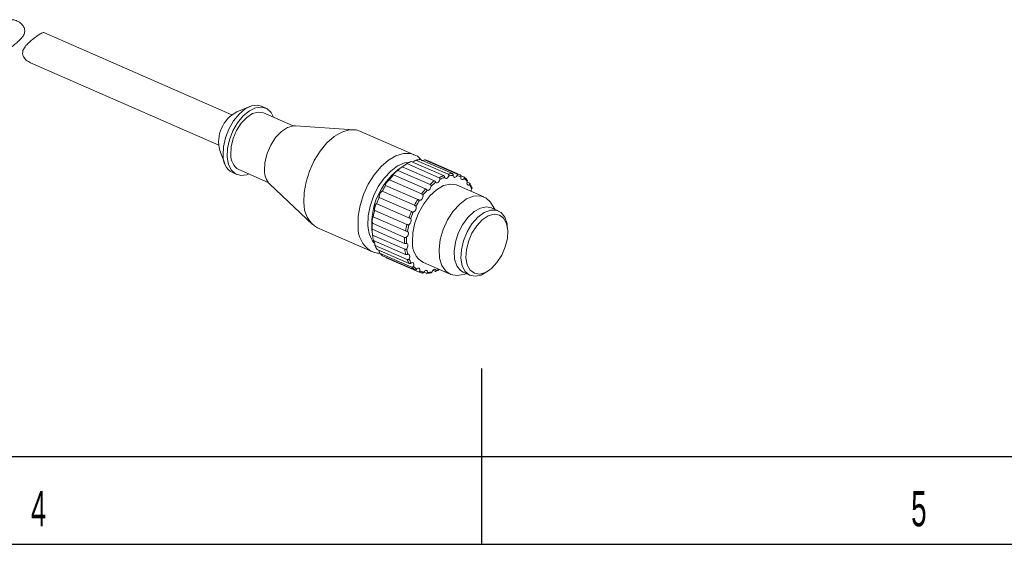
# Model space of a CAD drawing. Header units: millimetres. Extents: x 15 to 415, y 5 to 292.
# Tile 7 of 24: x 184 to 240, y 5 to 35. Entities that reach past the tile are written whole.
import ezdxf

# ---------------------------------------------------------------- set-up
doc = ezdxf.new("R2010")
doc.units = ezdxf.units.MM
doc.layers.add('SLD-0', color=179, linetype='Continuous')
doc.styles.add('SLDTEXTSTYLE2', font='TXT', dxfattribs={"width": 0.589474})

msp = doc.modelspace()

# ---------------------------------------------------------------- linework, layer by layer
at = {"color": 7, "linetype": 'Continuous', "lineweight": 15}
for p, q in [((195.879901, 29.629535), (185.197226, 34.298373)), ((184.444843, 32.575491), (195.127015, 27.906873)), ((196.888022, 30.095482), (196.148504, 29.791671)), ((197.798713, 30.013217), (197.558883, 30.118035)), ((199.351558, 29.00715), (197.678572, 29.738324)), ((202.807958, 28.782506), (199.482142, 29.010031)), ((206.22447, 27.356615), (203.151641, 28.699588)), ((195.19047, 27.599613), (195.469815, 26.850511)), ((205.814732, 26.850957), (207.64344, 26.051724)), ((207.897974, 26.175802), (206.069266, 26.975034)), ((206.32936, 27.056406), (208.158068, 26.257173)), ((208.400284, 26.288506), (206.571576, 27.087738)), ((206.810127, 27.070871), (206.716312, 27.024482)), ((206.810127, 27.070871), (208.638835, 26.271638)), ((208.852226, 26.20809), (207.023518, 27.007323)), ((195.908943, 26.34284), (196.148773, 26.238022)), ((196.268915, 26.512915), (197.9419, 25.781741)), ((205.301313, 26.468524), (207.130022, 25.669292)), ((205.496245, 26.637102), (205.308666, 26.499716)), ((207.379528, 25.877659), (205.55082, 26.676892)), ((204.824094, 25.935171), (206.652802, 25.135939)), ((206.880278, 25.414395), (205.051569, 26.213628)), ((208.884942, 26.167572), (209.052978, 26.094133)), ((209.234527, 25.796956), (209.372272, 25.736754)), ((198.028485, 25.683946), (200.454516, 23.397641)), ((204.415594, 25.287244), (206.244302, 24.488011)), ((206.434245, 24.817581), (204.605537, 25.616814)), ((210.192431, 24.967626), (208.682281, 25.627634)), ((206.071827, 24.127889), (204.243119, 24.927121)), ((210.816043, 24.258544), (210.58204, 24.623349)), ((205.817721, 23.392319), (203.989013, 24.191551)), ((204.103653, 24.568898), (205.932361, 23.769665)), ((211.010335, 24.17363), (210.620611, 24.343958)), ((203.909529, 23.829087), (205.738238, 23.029854)), ((200.748815, 23.201731), (203.821645, 21.858758)), ((203.828476, 23.112921), (203.862274, 22.819241)), ((203.846452, 23.118228), (205.67516, 22.318996)), ((205.689245, 22.661), (203.860537, 23.460233)), ((211.539133, 23.156135), (211.520333, 23.319494)), ((205.695155, 21.98377), (203.866446, 22.783003)), ((203.918719, 22.484766), (205.747427, 21.685533)), ((203.821645, 21.858758), (203.769507, 21.88337)), ((205.835046, 21.406782), (204.006338, 22.206014)), ((204.121407, 21.971868), (205.950115, 21.172636)), ((206.099387, 20.969355), (204.270678, 21.768588)), ((204.440701, 21.61449), (206.26941, 20.815257)), ((204.632283, 21.53076), (204.641453, 21.500533)), ((206.470162, 20.7013), (204.641453, 21.500533)), ((206.760021, 21.229348), (208.270171, 20.569341)), ((207.424413, 20.733588), (207.298992, 20.788404)), ((210.381725, 20.714267), (210.514386, 20.811431)), ((206.922103, 20.620885), (206.777276, 20.684181)), ((208.78748, 20.517251), (209.21416, 20.593306)), ((209.018727, 20.67872), (209.408452, 20.508392))]:
    msp.add_line(p, q, dxfattribs=at)
at = {"color": 7, "linetype": 'Continuous', "lineweight": 15, "flags": 128}
for points in [[(197.558883, 30.118035), (197.324637, 30.17485), (196.986362, 30.131092), (196.630883, 29.957807), (196.282426, 29.666804), (195.964737, 29.277916), (195.699465, 28.817643), (195.50469, 28.317354), (195.393684, 27.811141), (195.374013, 27.333503)], [(195.613843, 27.228685), (195.633515, 27.706324), (195.74452, 28.212537), (195.939296, 28.712826), (196.204567, 29.173098), (196.522256, 29.561987), (196.870714, 29.852989), (197.226193, 30.026274), (197.564467, 30.070033), (197.862485, 29.981283), (198.099937, 29.766072), (198.242924, 29.491676)], [(195.811887, 27.359307), (195.834151, 27.806132), (195.948737, 28.27884), (196.146364, 28.739135), (196.41102, 29.149727), (196.721265, 29.477351), (197.051964, 29.695467), (197.376326, 29.786402), (197.668073, 29.742791), (197.678572, 29.738324)], [(197.729083, 26.454063), (197.752524, 26.924503), (197.873167, 27.422194), (198.081238, 27.906817), (198.359882, 28.339109), (198.686523, 28.684049), (199.0347, 28.913692), (199.376205, 29.009434), (199.482142, 29.010031)], [(203.151641, 28.699588), (202.937435, 28.765813), (202.543877, 28.77106), (202.122561, 28.644429), (201.693186, 28.391839), (201.275831, 28.025103), (200.89001, 27.561368), (200.553763, 27.022318), (200.282813, 26.433159), (200.08983, 25.821438), (199.983837, 25.21576), (199.969791, 24.644444)], [(196.833266, 26.266266), (196.721294, 26.224965), (196.383019, 26.181207), (196.085001, 26.269957), (195.84755, 26.485167), (195.686847, 26.812172), (195.613843, 27.228685)], [(207.456065, 25.793598), (207.478862, 25.767726), (207.508953, 25.755799), (207.543959, 25.758759), (207.581111, 25.776372), (207.617473, 25.807246), (207.650169, 25.848939), (207.676613, 25.898154), (207.694715, 25.951001)], [(207.960707, 26.080664), (207.975108, 26.043662), (207.998499, 26.018739), (208.02903, 26.007867), (208.064286, 26.011905), (208.101481, 26.030533), (208.137672, 26.06228), (208.169999, 26.104634), (208.195905, 26.154247)], [(208.449024, 26.18699), (208.454048, 26.141378), (208.469145, 26.105159), (208.49312, 26.081195), (208.524077, 26.071382), (208.55957, 26.076496), (208.59679, 26.096133), (208.632797, 26.128739), (208.664741, 26.171737)], [(208.887737, 26.105328), (208.883042, 26.054216), (208.888816, 26.009167), (208.904601, 25.973746), (208.92915, 25.950751), (208.960522, 25.942002), (208.996235, 25.94819), (209.033467, 25.968826), (209.069274, 26.002279)], [(209.24695, 25.841245), (209.232855, 25.788114), (209.228912, 25.737307), (209.235432, 25.692841), (209.2519, 25.658232), (209.277013, 25.636216), (209.308786, 25.628535), (209.344706, 25.635794), (209.381934, 25.657422)], [(208.682281, 25.627634), (208.638566, 25.645215), (208.287124, 25.694355), (207.900121, 25.601122), (207.501872, 25.371375), (207.117401, 25.019549), (206.770866, 24.567751), (206.484041, 24.044369), (206.274948, 23.48229), (206.156725, 22.916829), (206.136801, 22.383519)], [(206.969488, 25.345353), (206.999127, 25.332375), (207.033868, 25.334256), (207.070963, 25.350846), (207.10748, 25.380835), (207.140531, 25.421849), (207.167502, 25.470648), (207.186262, 25.523371), (207.195326, 25.575851)], [(206.534135, 24.766477), (206.568597, 24.767278), (206.605619, 24.782838), (206.642276, 24.811929), (206.675669, 24.852248), (206.703157, 24.900609), (206.722566, 24.953187), (206.732363, 25.005826), (206.731772, 25.054361)], [(208.78748, 20.517251), (208.665328, 20.502619), (208.313887, 20.551759), (208.02009, 20.740184), (207.802398, 21.056054), (207.674489, 21.479522), (207.6444, 21.983981), (207.714023, 22.537732), (207.878981, 23.105983), (208.128911, 23.653028), (208.448108, 24.144493), (208.816516, 24.549498), (209.210986, 24.842596), (209.606733, 25.00537), (209.97889, 25.027591), (210.304074, 24.907865), (210.561851, 24.653714), (210.58204, 24.623349)], [(210.620611, 24.343958), (210.338275, 24.401003), (209.990354, 24.330491), (209.629774, 24.125061), (209.283277, 23.799948), (208.976562, 23.379266), (208.732377, 22.894213), (208.568831, 22.380764), (208.498054, 21.876999), (208.525295, 21.42028), (208.648534, 21.04448), (208.858631, 20.777471), (209.018727, 20.67872)], [(208.889102, 21.470201), (208.911075, 21.954957), (209.029338, 22.468346), (209.23512, 22.972291), (209.51316, 23.429416), (209.842836, 23.80582), (210.199698, 24.073585), (210.557279, 24.212853), (210.889059, 24.213295), (211.170432, 24.074879), (211.380528, 23.807869), (211.503767, 23.432069), (211.520333, 23.319494)], [(209.171025, 21.491771), (209.244521, 21.098284), (209.408329, 20.800168), (209.649178, 20.621574), (209.947556, 20.576972), (210.27929, 20.669974), (210.617504, 20.893047), (210.9348, 21.228118), (211.205471, 21.648041), (211.407589, 22.118797), (211.52478, 22.602248), (211.54755, 23.059229), (211.474054, 23.452716), (211.310246, 23.750832), (211.069397, 23.929425), (210.771019, 23.974027), (210.439286, 23.881025), (210.101071, 23.657952), (209.783775, 23.322882), (209.513104, 22.902959), (209.310986, 22.432202), (209.193795, 21.948751), (209.171025, 21.491771)], [(205.802902, 22.668515), (205.837236, 22.70665), (205.866203, 22.753579), (205.887513, 22.805592), (205.899481, 22.858574), (205.90116, 22.908338), (205.892418, 22.950948), (205.873946, 22.983036), (205.847204, 23.002063)], [(205.806263, 22.007978), (205.8357, 22.05439), (205.857626, 22.106171), (205.870308, 22.159225), (205.872743, 22.209357), (205.864739, 22.252604), (205.846927, 22.285545), (205.820718, 22.305577), (205.788182, 22.311116)], [(205.940121, 21.444246), (205.962654, 21.495773), (205.976045, 21.548876), (205.979235, 21.599356), (205.971971, 21.643222), (205.954828, 21.677004), (205.929162, 21.698032), (205.897001, 21.704644), (205.860889, 21.696315)], [(210.381725, 20.714267), (210.038709, 20.521858), (209.690788, 20.451347), (209.381329, 20.520982), (209.133284, 20.725601), (208.965049, 21.050028), (208.889102, 21.470201)], [(206.195353, 21.015737), (206.209447, 21.068867), (206.21339, 21.119674), (206.20687, 21.16414), (206.190403, 21.19875), (206.16529, 21.220765), (206.133517, 21.228447), (206.097597, 21.221187), (206.060369, 21.19956)], [(206.554565, 20.751653), (206.55926, 20.802766), (206.553487, 20.847814), (206.537702, 20.883236), (206.513153, 20.906231), (206.481781, 20.91498), (206.446067, 20.908791), (206.408835, 20.888155), (206.373029, 20.854703)], [(206.993279, 20.669992), (206.988254, 20.715604), (206.973158, 20.751823), (206.949183, 20.775787), (206.918225, 20.785599), (206.882733, 20.780485), (206.845512, 20.760849), (206.809506, 20.728243), (206.777561, 20.685245)], [(207.481596, 20.776317), (207.467194, 20.81332), (207.443803, 20.838243), (207.413273, 20.849115), (207.378016, 20.845077), (207.340822, 20.826448), (207.304631, 20.794702), (207.272304, 20.752348), (207.246398, 20.702735)]]:
    msp.add_lwpolyline(points, dxfattribs=at)
at = {"color": 8, "linetype": 'Continuous', "lineweight": 15, "flags": 128}
for points in [[(203.04262, 23.301472), (203.056667, 23.872787), (203.16266, 24.478465), (203.355643, 25.090186), (203.626592, 25.679345), (203.962839, 26.218395), (204.34866, 26.68213), (204.766016, 27.048867), (205.19539, 27.301456), (205.616706, 27.428088), (206.010264, 27.422841), (206.20805, 27.363616)], [(206.00331, 26.933217), (205.690534, 26.889926), (205.292827, 26.718974), (204.896738, 26.427139), (204.52362, 26.030153), (204.193589, 25.549419), (203.924437, 25.010851), (203.730673, 24.443486), (203.622743, 23.877909), (203.606467, 23.344612)]]:
    msp.add_lwpolyline(points, dxfattribs=at)
at = {"color": 7, "linetype": 'Continuous', "lineweight": 15}
for centre, radius, start, end in [((197.037874, 28.097591), 1.913344, 117.6989013, 195.0858634), ((196.410642, 27.253498), 1.039712, 175.5868072, 241.148787), ((196.732241, 27.309685), 0.921691, 176.9138363, 239.8217579), ((206.848421, 25.053552), 2.073446, 112.0723852, 119.9032385), ((206.620623, 25.756691), 1.33195, 92.1103075, 102.6311531), ((206.630181, 26.076569), 1.010454, 67.09106, 79.7417691), ((198.804246, 26.4288), 1.075459, 178.6540066, 223.8356198), ((207.793457, 23.39689), 3.975137, 128.6882797, 184.096485), ((207.433123, 24.169382), 3.13539, 126.8943134, 132.8372717), ((208.449331, 24.957459), 1.33195, 92.1103075, 102.6311531), ((208.220329, 23.392873), 4.242369, 138.3252792, 143.1828105), ((209.261831, 23.370149), 3.13539, 126.8943134, 132.8372717), ((209.278647, 23.346184), 3.051498, 126.6749661, 133.0566189), ((208.677129, 24.254319), 2.073446, 112.0723852, 119.9032385), ((208.709629, 24.206656), 2.018116, 111.7834548, 120.1921689), ((208.488001, 24.89094), 1.296636, 91.7225813, 103.0188793), ((208.458889, 25.277336), 1.010454, 67.09106, 79.7417691), ((208.497402, 25.202213), 0.983859, 66.6255448, 80.2072843), ((208.399576, 25.202358), 1.10553, 41.8560225, 53.7698179), ((208.439782, 25.129195), 1.076352, 41.4173695, 54.208471), ((208.859317, 22.945689), 5.022903, 147.8735865, 152.2136674), ((210.049037, 22.59364), 4.242369, 138.3252792, 143.1828105), ((210.044785, 22.590499), 4.128761, 138.1459919, 143.3620978), ((208.029928, 24.841101), 1.579335, 21.2198046, 31.122961), ((209.784888, 25.257464), 0.32254, 151.2229495, 174.8977653), ((201.538585, 24.559867), 1.571073, 176.9140272, 239.821567), ((209.000966, 22.86851), 5.184109, 156.6029748, 160.8525749), ((210.688025, 22.146456), 5.022903, 147.8735865, 152.2136674), ((210.666692, 22.155336), 4.888362, 147.7134046, 152.3738493), ((208.500549, 23.012283), 4.663114, 165.3512335, 169.911872), ((210.829674, 22.069278), 5.184109, 156.6029748, 160.8525749), ((210.804576, 22.080283), 5.045246, 156.446134, 161.0094157), ((206.075221, 24.346622), 0.271131, 292.6597229, 16.1574956), ((205.798122, 23.607351), 0.262236, 300.2592913, 25.942532), ((207.506723, 23.138773), 3.660329, 174.9616351, 180.3215865), ((210.329257, 22.213051), 4.663114, 165.3512335, 169.911872), ((210.317577, 22.220266), 4.53822, 165.1829077, 170.0801978), ((206.384291, 23.070612), 2.534218, 186.5165624, 193.3662353), ((209.335431, 22.33954), 3.660329, 174.9616351, 180.3215865), ((209.350376, 22.34341), 3.56234, 174.7638016, 180.51942), ((207.354954, 22.295941), 1.221296, 175.8878354, 240.8477588), ((205.515321, 22.802242), 1.622503, 201.5599252, 210.7828404), ((208.212999, 22.27138), 2.534218, 186.5165624, 193.3662353), ((208.258024, 22.277086), 2.466486, 186.2637774, 193.6190204), ((205.094103, 22.506265), 1.10553, 221.8560225, 233.7698179), ((207.344029, 22.00301), 1.622503, 201.5599252, 210.7828404), ((207.412374, 22.015881), 1.579335, 201.2198046, 211.122961), ((206.922812, 21.707032), 1.10553, 221.8560225, 233.7698179), ((207.00252, 21.727786), 1.076352, 221.4173695, 234.208471), ((206.863499, 21.632054), 1.010454, 247.09106, 259.7417691), ((206.9449, 21.654769), 0.983859, 246.6255448, 260.2072843), ((206.954302, 21.966042), 1.296636, 271.7225813, 283.0188793)]:
    msp.add_arc(centre, radius, start, end, dxfattribs=at)
at = {"color": 8, "linetype": 'Continuous', "lineweight": 15}
for centre, radius, start, end in [((204.636855, 23.223297), 1.59615, 177.1927015, 237.0846389), ((205.246334, 23.348418), 1.639872, 180.1329999, 217.4346251), ((206.769626, 22.567141), 1.927161, 291.6810568, 296.7437376)]:
    msp.add_arc(centre, radius, start, end, dxfattribs=at)
at = {"color": 7, "linetype": 'Continuous', "lineweight": 15}
for points, knots in [([(184.114361, 34.426267), (184.098225, 34.498146), (184.062237, 34.658462), (183.869331, 34.858864), (183.627621, 35.000055), (183.37675, 35.048582), (183.157008, 35.000469), (182.992072, 34.870614), (182.882529, 34.672741), (182.825824, 34.413564), (182.824811, 34.119662), (182.853238, 33.841256), (182.874744, 33.617895), (182.879407, 33.440601), (182.873548, 33.301173), (182.892912, 33.234144), (182.978626, 33.247296), (183.118524, 33.322226), (183.297183, 33.441057), (183.501869, 33.593722), (183.722608, 33.776201), (183.929511, 33.98177), (184.091118, 34.199181), (184.107087, 34.355201), (184.114361, 34.426267)], [0, 0, 0, 0, 0.041333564, 0.092188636, 0.144547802, 0.194426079, 0.236568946, 0.278811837, 0.319145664, 0.363672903, 0.417347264, 0.463064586, 0.496840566, 0.530721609, 0.57508922, 0.636614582, 0.688294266, 0.731089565, 0.774014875, 0.814274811, 0.858000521, 0.910407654, 0.959191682, 1, 1, 1, 1]), ([(184.444871, 32.575542), (184.359387, 32.622889), (184.201005, 32.710613), (184.043589, 32.907223), (183.979425, 33.101812), (184.003958, 33.298524), (184.133776, 33.519653), (184.355034, 33.745389), (184.60787, 33.95559), (184.828707, 34.118394), (185.003138, 34.233124), (185.123921, 34.292675), (185.18384, 34.314785), (185.193933, 34.296487), (185.195115, 34.294344)], [0, 0, 0, 0, 0.1072063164, 0.1986289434, 0.2661720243, 0.3339252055, 0.4226487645, 0.545683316, 0.6490291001, 0.7346084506, 0.8204477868, 0.9009570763, 0.9883970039, 1, 1, 1, 1]), ([(205.814732, 26.850957), (205.789684, 26.833137), (205.747227, 26.802932), (205.67196, 26.752556), (205.614075, 26.714351), (205.574785, 26.688556), (205.558859, 26.678056), (205.554593, 26.675243)], [0, 0, 0, 0, 0.3651300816, 0.6189100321, 0.8025550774, 0.9471100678, 1, 1, 1, 1]), ([(206.32936, 27.056406), (206.299022, 27.037238), (206.247599, 27.004749), (206.175098, 26.966282), (206.140385, 26.950415), (206.133158, 26.947111)], [0, 0, 0, 0, 0.532535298, 0.902668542, 1, 1, 1, 1]), ([(206.677756, 27.005089), (206.644967, 27.046775), (206.523628, 27.201039), (206.352406, 27.324678), (206.209077, 27.360768), (206.201679, 27.362631)], [0, 0, 0, 0, 0.259904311, 0.961800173, 1, 1, 1, 1]), ([(205.301313, 26.468524), (205.281627, 26.454028), (205.248259, 26.429457), (205.184973, 26.377943), (205.133912, 26.333779), (205.091567, 26.294676), (205.058157, 26.261162), (205.032286, 26.232063), (205.014841, 26.2079), (205.011833, 26.193471), (205.027233, 26.197713), (205.045972, 26.209967), (205.051569, 26.213628)], [0, 0, 0, 0, 0.174778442, 0.29625642, 0.384162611, 0.453357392, 0.522918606, 0.584851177, 0.665547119, 0.777448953, 0.933528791, 1, 1, 1, 1]), ([(205.496252, 26.637093), (205.496276, 26.637115), (205.497054, 26.637835), (205.518786, 26.653416), (205.543453, 26.671493), (205.55082, 26.676892)], [0, 0, 0, 0, 0.02195053, 0.707877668, 1, 1, 1, 1]), ([(208.400284, 26.288506), (208.406761, 26.28474), (208.419736, 26.277196), (208.434271, 26.256398), (208.443882, 26.231704), (208.448467, 26.207204), (208.448853, 26.193174), (208.449024, 26.18699)], [0, 0, 0, 0, 0.211120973, 0.42288369, 0.633576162, 0.838487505, 1, 1, 1, 1]), ([(204.824094, 25.935171), (204.809552, 25.925701), (204.784904, 25.909648), (204.734479, 25.861709), (204.692559, 25.815815), (204.656863, 25.771558), (204.627791, 25.730309), (204.604358, 25.691109), (204.586477, 25.653086), (204.58431, 25.637583), (204.583052, 25.628575)], [0, 0, 0, 0, 0.224810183, 0.381062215, 0.494132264, 0.58313461, 0.672608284, 0.752269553, 0.856065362, 1, 1, 1, 1]), ([(207.379528, 25.877659), (207.386303, 25.873995), (207.399873, 25.866656), (207.419076, 25.847729), (207.435561, 25.826633), (207.448033, 25.807372), (207.453607, 25.797812), (207.456065, 25.793598)], [0, 0, 0, 0, 0.211120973, 0.42288369, 0.633576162, 0.838487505, 1, 1, 1, 1]), ([(207.694715, 25.951001), (207.694756, 25.951168), (207.697172, 25.960861), (207.698261, 25.98019), (207.689998, 26.006989), (207.675347, 26.028881), (207.658793, 26.043901), (207.647821, 26.049492), (207.64344, 26.051724)], [0, 0, 0, 0, 0.004177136, 0.242799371, 0.452992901, 0.654981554, 0.862244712, 1, 1, 1, 1]), ([(207.897974, 26.175802), (207.904597, 26.172059), (207.917863, 26.164563), (207.934695, 26.144276), (207.94773, 26.12078), (207.9563, 26.098241), (207.959358, 26.086042), (207.960707, 26.080664)], [0, 0, 0, 0, 0.211120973, 0.42288369, 0.633576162, 0.838487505, 1, 1, 1, 1]), ([(208.195905, 26.154247), (208.195973, 26.15441), (208.199948, 26.163867), (208.204108, 26.183137), (208.199881, 26.210695), (208.188171, 26.233557), (208.173193, 26.249248), (208.162384, 26.254912), (208.158068, 26.257173)], [0, 0, 0, 0, 0.004177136, 0.242799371, 0.452992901, 0.654981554, 0.862244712, 1, 1, 1, 1]), ([(208.664741, 26.171737), (208.664832, 26.171884), (208.670093, 26.180461), (208.67687, 26.198436), (208.676244, 26.225189), (208.667242, 26.247914), (208.653744, 26.263694), (208.643089, 26.269371), (208.638835, 26.271638)], [0, 0, 0, 0, 0.004177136, 0.242799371, 0.452992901, 0.654981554, 0.862244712, 1, 1, 1, 1]), ([(208.852226, 26.20809), (208.858574, 26.204357), (208.87129, 26.19688), (208.883759, 26.176453), (208.890205, 26.151845), (208.890995, 26.126834), (208.888734, 26.111908), (208.887737, 26.105328)], [0, 0, 0, 0, 0.211120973, 0.42288369, 0.633576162, 0.838487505, 1, 1, 1, 1]), ([(209.069274, 26.002279), (209.06938, 26.002401), (209.075569, 26.009514), (209.084329, 26.025042), (209.086625, 26.049484), (209.079913, 26.070974), (209.067698, 26.086256), (209.057178, 26.091885), (209.052978, 26.094133)], [0, 0, 0, 0, 0.004177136, 0.242799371, 0.452992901, 0.654981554, 0.862244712, 1, 1, 1, 1]), ([(209.223001, 25.940035), (209.229245, 25.93639), (209.241753, 25.929087), (209.252528, 25.909891), (209.256282, 25.886645), (209.253725, 25.86261), (209.249023, 25.847781), (209.24695, 25.841245)], [0, 0, 0, 0, 0.211120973, 0.42288369, 0.633576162, 0.838487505, 1, 1, 1, 1]), ([(209.381934, 25.657422), (209.382049, 25.65751), (209.388742, 25.662675), (209.398716, 25.674774), (209.403057, 25.695553), (209.398059, 25.714795), (209.386845, 25.729025), (209.376431, 25.734549), (209.372272, 25.736754)], [0, 0, 0, 0, 0.0041771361, 0.2427993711, 0.4529929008, 0.6549815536, 0.8622447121, 1, 1, 1, 1]), ([(209.517352, 25.466487), (209.486994, 25.537364), (209.448046, 25.628293), (209.400039, 25.708865), (209.389451, 25.726634)], [0, 0, 0, 0, 0.779463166, 1, 1, 1, 1]), ([(204.415594, 25.287244), (204.4056, 25.284139), (204.388659, 25.278877), (204.351369, 25.239159), (204.319634, 25.195462), (204.292098, 25.149446), (204.269263, 25.103388), (204.25029, 25.05628), (204.235518, 25.007559), (204.228072, 24.959228), (204.232319, 24.933344), (204.240635, 24.928552), (204.243119, 24.927121)], [0, 0, 0, 0, 0.174778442, 0.29625642, 0.384162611, 0.453357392, 0.522918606, 0.584851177, 0.665547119, 0.777448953, 0.933528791, 1, 1, 1, 1]), ([(204.59158, 25.617745), (204.592342, 25.616133), (204.594355, 25.611873), (204.60125, 25.614919), (204.605537, 25.616814)], [0, 0, 0, 0, 0.378349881, 1, 1, 1, 1]), ([(206.880278, 25.414395), (206.8872, 25.41086), (206.901066, 25.403777), (206.922554, 25.386966), (206.942278, 25.369309), (206.958304, 25.354418), (206.966066, 25.348126), (206.969488, 25.345353)], [0, 0, 0, 0, 0.211120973, 0.42288369, 0.633576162, 0.838487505, 1, 1, 1, 1]), ([(207.195326, 25.575851), (207.195338, 25.57601), (207.196029, 25.58528), (207.1938, 25.603424), (207.181343, 25.627954), (207.163718, 25.647834), (207.145601, 25.661648), (207.134467, 25.667111), (207.130022, 25.669292)], [0, 0, 0, 0, 0.004177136, 0.242799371, 0.452992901, 0.654981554, 0.862244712, 1, 1, 1, 1]), ([(209.512533, 25.476995), (209.513101, 25.476087), (209.517083, 25.469717), (209.516703, 25.453908), (209.512026, 25.432587), (209.505194, 25.418809), (209.502182, 25.412736)], [0, 0, 0, 0, 0.057224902, 0.401411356, 0.736153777, 1, 1, 1, 1]), ([(206.434245, 24.817581), (206.441301, 24.814214), (206.455436, 24.807471), (206.478966, 24.793387), (206.501499, 24.779973), (206.520487, 24.770249), (206.52996, 24.767631), (206.534135, 24.766477)], [0, 0, 0, 0, 0.211120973, 0.42288369, 0.633576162, 0.838487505, 1, 1, 1, 1]), ([(206.731772, 25.054361), (206.731753, 25.054503), (206.730672, 25.062717), (206.725105, 25.078516), (206.708581, 25.09942), (206.688151, 25.116385), (206.668589, 25.128539), (206.657307, 25.133827), (206.652802, 25.135939)], [0, 0, 0, 0, 0.004177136, 0.242799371, 0.452992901, 0.654981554, 0.862244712, 1, 1, 1, 1]), ([(204.103653, 24.568898), (204.097298, 24.573065), (204.086525, 24.580129), (204.061753, 24.55272), (204.040547, 24.51499), (204.022146, 24.470756), (204.006952, 24.423054), (203.99441, 24.371103), (203.984715, 24.313763), (203.97982, 24.251099), (203.982381, 24.210319), (203.987488, 24.195868), (203.989013, 24.191551)], [0, 0, 0, 0, 0.174778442, 0.29625642, 0.384162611, 0.453357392, 0.522918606, 0.584851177, 0.665547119, 0.777448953, 0.933528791, 1, 1, 1, 1]), ([(206.071827, 24.127889), (206.078994, 24.12472), (206.09335, 24.118374), (206.118541, 24.107444), (206.14326, 24.098787), (206.16442, 24.094673), (206.175009, 24.095885), (206.179676, 24.096419)], [0, 0, 0, 0, 0.211120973, 0.42288369, 0.633576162, 0.838487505, 1, 1, 1, 1]), ([(206.335642, 24.422072), (206.335594, 24.422185), (206.332813, 24.428784), (206.324115, 24.441237), (206.30393, 24.457406), (206.281055, 24.470751), (206.260265, 24.480904), (206.248857, 24.485983), (206.244302, 24.488011)], [0, 0, 0, 0, 0.004177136, 0.242799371, 0.452992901, 0.654981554, 0.862244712, 1, 1, 1, 1]), ([(203.909529, 23.829087), (203.905657, 23.840936), (203.899093, 23.861022), (203.885369, 23.849171), (203.874317, 23.820773), (203.865399, 23.781733), (203.858754, 23.735693), (203.854088, 23.682182), (203.851556, 23.619507), (203.852234, 23.545606), (203.855917, 23.491406), (203.859475, 23.467402), (203.860537, 23.460233)], [0, 0, 0, 0, 0.174778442, 0.29625642, 0.384162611, 0.453357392, 0.522918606, 0.584851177, 0.665547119, 0.777448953, 0.933528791, 1, 1, 1, 1]), ([(206.033933, 23.722071), (206.033859, 23.722149), (206.029566, 23.726684), (206.018159, 23.735016), (205.994965, 23.745664), (205.970173, 23.75493), (205.948455, 23.762879), (205.936954, 23.767729), (205.932361, 23.769665)], [0, 0, 0, 0, 0.004177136, 0.242799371, 0.452992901, 0.654981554, 0.862244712, 1, 1, 1, 1]), ([(203.83421, 23.171759), (203.8335, 23.167785), (203.832231, 23.160682), (203.832548, 23.129197), (203.834766, 23.08818), (203.838887, 23.036455), (203.845116, 22.972108), (203.854008, 22.890825), (203.861545, 22.825598), (203.865319, 22.792799), (203.866446, 22.783003)], [0, 0, 0, 0, 0.124912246, 0.2232361, 0.322080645, 0.4100851, 0.524751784, 0.683761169, 0.905546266, 1, 1, 1, 1]), ([(203.846452, 23.118228), (203.843652, 23.139133), (203.839649, 23.169019), (203.836754, 23.169614), (203.835884, 23.169793)], [0, 0, 0, 0, 0.699461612, 1, 1, 1, 1]), ([(205.847204, 23.002063), (205.847109, 23.0021), (205.841597, 23.004263), (205.828086, 23.007982), (205.802743, 23.012698), (205.776691, 23.017705), (205.75441, 23.023395), (205.742852, 23.028011), (205.738238, 23.029854)], [0, 0, 0, 0, 0.004177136, 0.242799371, 0.452992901, 0.654981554, 0.862244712, 1, 1, 1, 1]), ([(205.817721, 23.392319), (205.824969, 23.389365), (205.839486, 23.383448), (205.865841, 23.375883), (205.891976, 23.372173), (205.914367, 23.37373), (205.925402, 23.378668), (205.930266, 23.380844)], [0, 0, 0, 0, 0.211120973, 0.42288369, 0.633576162, 0.838487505, 1, 1, 1, 1]), ([(203.95151, 22.470434), (203.955606, 22.454797), (203.966705, 22.412417), (203.985009, 22.331178), (203.998884, 22.258288), (204.004624, 22.218037), (204.006338, 22.206014)], [0, 0, 0, 0, 0.163631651, 0.4434652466, 0.8337750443, 1, 1, 1, 1]), ([(205.689245, 22.661), (205.696537, 22.658262), (205.711142, 22.652777), (205.738088, 22.648557), (205.764772, 22.64965), (205.787368, 22.656552), (205.798149, 22.664855), (205.802902, 22.668515)], [0, 0, 0, 0, 0.211120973, 0.42288369, 0.633576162, 0.838487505, 1, 1, 1, 1]), ([(203.762893, 21.90468), (203.811921, 21.874529), (203.956043, 21.785898), (204.127893, 21.772467), (204.241282, 21.763605)], [0, 0, 0, 0, 0.340183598, 1, 1, 1, 1]), ([(204.22796, 21.9253), (204.229119, 21.922255), (204.24415, 21.882757), (204.258376, 21.828043), (204.267849, 21.782261), (204.270678, 21.768588)], [0, 0, 0, 0, 0.055326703, 0.7178464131, 1, 1, 1, 1]), ([(205.788182, 22.311116), (205.788073, 22.311109), (205.781715, 22.310752), (205.766849, 22.30968), (205.740362, 22.308459), (205.713795, 22.309316), (205.691352, 22.312848), (205.67978, 22.317241), (205.67516, 22.318996)], [0, 0, 0, 0, 0.0041771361, 0.2427993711, 0.4529929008, 0.6549815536, 0.8622447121, 1, 1, 1, 1]), ([(205.695155, 21.98377), (205.702451, 21.981234), (205.717066, 21.976154), (205.743988, 21.975034), (205.770315, 21.980454), (205.79208, 21.992013), (205.801924, 22.003094), (205.806263, 22.007978)], [0, 0, 0, 0, 0.211120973, 0.42288369, 0.633576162, 0.838487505, 1, 1, 1, 1]), ([(205.860889, 21.696315), (205.860772, 21.696266), (205.854002, 21.693414), (205.838622, 21.687699), (205.812074, 21.680939), (205.78577, 21.678039), (205.763579, 21.679659), (205.752036, 21.683857), (205.747427, 21.685533)], [0, 0, 0, 0, 0.004177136, 0.242799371, 0.452992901, 0.654981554, 0.862244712, 1, 1, 1, 1]), ([(205.835046, 21.406782), (205.842308, 21.40442), (205.856854, 21.39969), (205.883139, 21.401212), (205.908228, 21.410192), (205.92818, 21.4254), (205.936467, 21.43848), (205.940121, 21.444246)], [0, 0, 0, 0, 0.2111209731, 0.4228836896, 0.6335761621, 0.8384875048, 1, 1, 1, 1]), ([(206.060369, 21.19956), (206.060253, 21.199472), (206.053531, 21.19432), (206.038513, 21.184425), (206.012992, 21.172903), (205.987712, 21.166894), (205.966169, 21.16698), (205.954696, 21.171022), (205.950115, 21.172636)], [0, 0, 0, 0, 0.004177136, 0.242799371, 0.452992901, 0.654981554, 0.862244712, 1, 1, 1, 1]), ([(206.099387, 20.969355), (206.106577, 20.967129), (206.120979, 20.962671), (206.146057, 20.966198), (206.169113, 20.977725), (206.186393, 20.995327), (206.192612, 21.009493), (206.195353, 21.015737)], [0, 0, 0, 0, 0.211120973, 0.42288369, 0.633576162, 0.838487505, 1, 1, 1, 1]), ([(206.373029, 20.854703), (206.372922, 20.854581), (206.366705, 20.84748), (206.352901, 20.834157), (206.329424, 20.818972), (206.305859, 20.810715), (206.285316, 20.809749), (206.273948, 20.813686), (206.26941, 20.815257)], [0, 0, 0, 0, 0.0041771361, 0.2427993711, 0.4529929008, 0.6549815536, 0.8622447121, 1, 1, 1, 1]), ([(206.470162, 20.7013), (206.477248, 20.699162), (206.491442, 20.694878), (206.514826, 20.699635), (206.535191, 20.712526), (206.549124, 20.731102), (206.552901, 20.745366), (206.554565, 20.751653)], [0, 0, 0, 0, 0.2111209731, 0.4228836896, 0.6335761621, 0.8384875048, 1, 1, 1, 1]), ([(207.246398, 20.702735), (207.246329, 20.702572), (207.242326, 20.693128), (207.23314, 20.675878), (207.216113, 20.658313), (207.203088, 20.649655), (207.195693, 20.649381), (207.194782, 20.649348)], [0, 0, 0, 0, 0.0061126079, 0.3553002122, 0.6628866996, 0.9584665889, 1, 1, 1, 1]), ([(207.424413, 20.733588), (207.431225, 20.731459), (207.44487, 20.727195), (207.463891, 20.731812), (207.477666, 20.743591), (207.483819, 20.759695), (207.482276, 20.771232), (207.481596, 20.776317)], [0, 0, 0, 0, 0.211120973, 0.42288369, 0.633576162, 0.838487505, 1, 1, 1, 1]), ([(207.449446, 20.72749), (207.52225, 20.758208), (207.596117, 20.789375), (207.669864, 20.830646), (207.670925, 20.83124)], [0, 0, 0, 0, 0.985609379, 1, 1, 1, 1]), ([(206.777561, 20.685245), (206.77747, 20.685098), (206.77218, 20.676533), (206.760359, 20.660763), (206.739805, 20.643267), (206.718529, 20.633775), (206.69927, 20.632311), (206.688037, 20.6362), (206.683552, 20.637752)], [0, 0, 0, 0, 0.004177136, 0.242799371, 0.452992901, 0.654981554, 0.862244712, 1, 1, 1, 1]), ([(206.922103, 20.620885), (206.929061, 20.618779), (206.942997, 20.614562), (206.964315, 20.619691), (206.981514, 20.632667), (206.991651, 20.650732), (206.992781, 20.6641), (206.993279, 20.669992)], [0, 0, 0, 0, 0.211120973, 0.42288369, 0.633576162, 0.838487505, 1, 1, 1, 1]), ([(206.933866, 20.616183), (207.003857, 20.620854), (207.093612, 20.626843), (207.185576, 20.646892), (207.205827, 20.651307)], [0, 0, 0, 0, 0.779792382, 1, 1, 1, 1])]:
    msp.add_open_spline(points, degree=3, knots=knots, dxfattribs=at)
at = {"layer": 'SLD-0', "color": 179, "linetype": 'Continuous'}
for p, q in [((210.078844, 5.21478), (210.078844, 15.21478)), ((20.078844, 10.21478), (410.078844, 10.21478)), ((15.078844, 5.21478), (415.078844, 5.21478))]:
    msp.add_line(p, q, dxfattribs=at)

# ---------------------------------------------------------------- texts
at = {"layer": 'SLD-0', "char_height": 2, "attachment_point": 2, "style": 'SLDTEXTSTYLE2'}
for s, insert in [('4', (184.897399, 8.242742)), ('5', (234.897399, 8.242742))]:
    msp.add_mtext(s, dxfattribs=dict(at, insert=insert))

doc.saveas('drawing.dxf')
